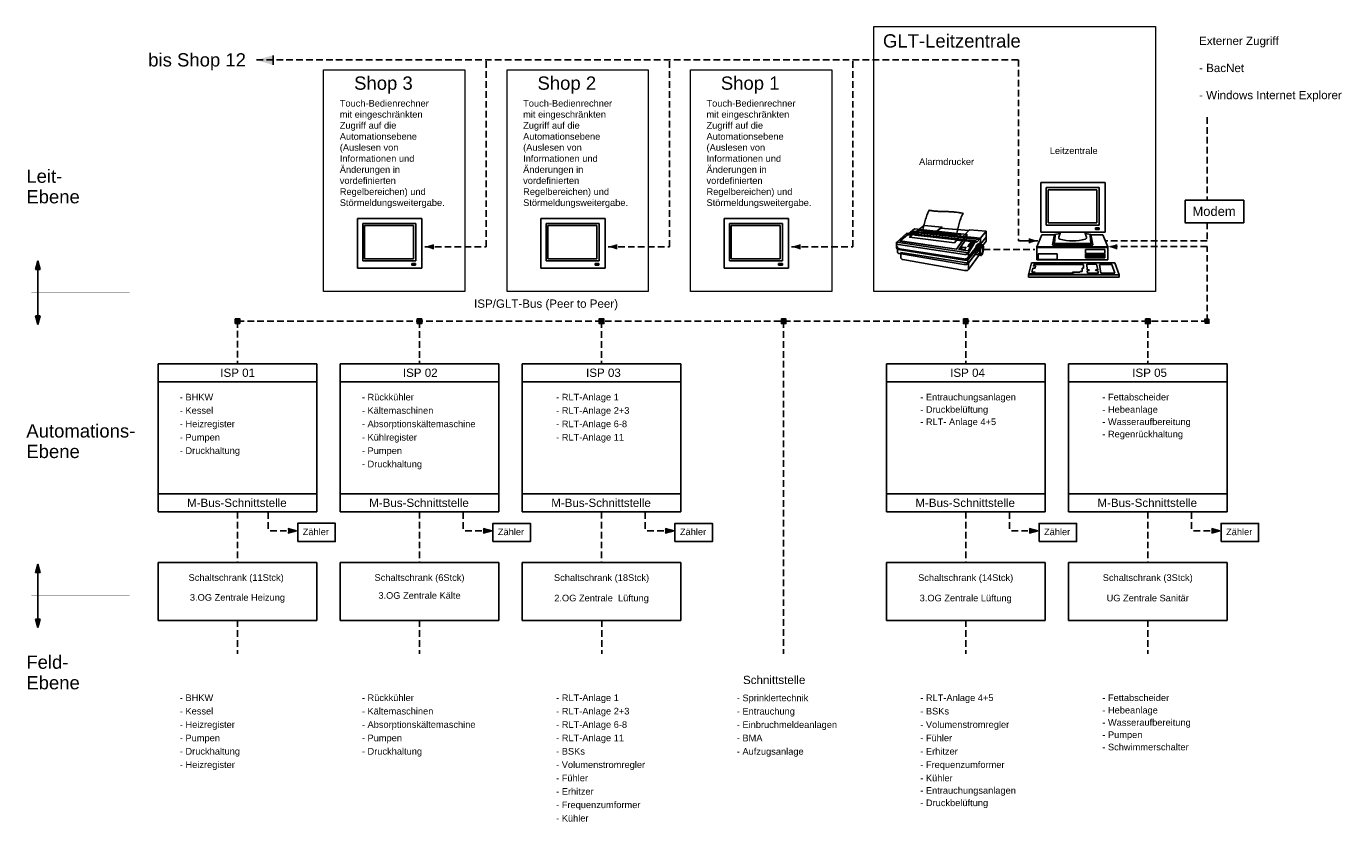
# Model space of a CAD drawing. Header units: millimetres. Extents: x 4117 to 53913, y 4833 to 34855.
import ezdxf
from ezdxf.enums import TextEntityAlignment as Align

# ---------------------------------------------------------------- set-up
doc = ezdxf.new("R2010")
doc.units = ezdxf.units.MM
doc.linetypes.add('STRICHPUNKT', pattern=[1, 0.5, -0.25, 0, -0.25])
doc.linetypes.add('VERDECKT', pattern=[0.375, 0.25, -0.125])
doc.layers.add('BEM', color=7, linetype='Continuous')
doc.layers.add('H__TXT', color=7, linetype='Continuous', lineweight=0)
doc.styles.add('ARIAL', font='arial.ttf', dxfattribs={"height": 10})

# ---------------------------------------------------------------- blocks, each defined once
blk = doc.blocks.new('*X20')
at = {"color": 0, "linetype": 'Continuous'}
for p, q in [((2.301, 5.13), (2.35, 5.179)), ((2.301, 5.132), (2.348, 5.179)), ((2.301, 5.134), (2.346, 5.179)), ((2.301, 5.137), (2.344, 5.179)), ((2.301, 5.139), (2.342, 5.179)), ((2.301, 5.141), (2.339, 5.179)), ((2.301, 5.143), (2.337, 5.179)), ((2.301, 5.146), (2.335, 5.179)), ((2.301, 5.148), (2.333, 5.179)), ((2.301, 5.15), (2.33, 5.179)), ((2.301, 5.152), (2.328, 5.179)), ((2.301, 5.155), (2.326, 5.179)), ((2.301, 5.157), (2.324, 5.179)), ((2.301, 5.159), (2.321, 5.179)), ((2.301, 5.161), (2.319, 5.179)), ((2.301, 5.164), (2.317, 5.179)), ((2.301, 5.166), (2.315, 5.179)), ((2.301, 5.168), (2.312, 5.179)), ((2.301, 5.17), (2.31, 5.179)), ((2.301, 5.173), (2.308, 5.179)), ((2.301, 5.175), (2.306, 5.179)), ((2.301, 5.177), (2.303, 5.179)), ((2.301, 5.179), (2.301, 5.179)), ((2.303, 5.13), (2.35, 5.176)), ((2.305, 5.13), (2.35, 5.174)), ((2.308, 5.13), (2.35, 5.172)), ((2.31, 5.13), (2.35, 5.17)), ((2.312, 5.13), (2.35, 5.167)), ((2.314, 5.13), (2.35, 5.165)), ((2.317, 5.13), (2.35, 5.163)), ((2.319, 5.13), (2.35, 5.161)), ((2.321, 5.13), (2.35, 5.158)), ((2.323, 5.13), (2.35, 5.156)), ((2.326, 5.13), (2.35, 5.154)), ((2.328, 5.13), (2.35, 5.152)), ((2.33, 5.13), (2.35, 5.149)), ((2.332, 5.13), (2.35, 5.147)), ((2.335, 5.13), (2.35, 5.145)), ((2.337, 5.13), (2.35, 5.143)), ((2.339, 5.13), (2.35, 5.14)), ((2.341, 5.13), (2.35, 5.138)), ((2.343, 5.13), (2.35, 5.136)), ((2.346, 5.13), (2.35, 5.134)), ((2.348, 5.13), (2.35, 5.131))]:
    blk.add_line(p, q, dxfattribs=at)
blk = doc.blocks.new('*X19')
at = {"color": 0, "linetype": 'Continuous'}
for p, q in [((2.301, 5.13), (2.35, 5.179)), ((2.301, 5.175), (2.306, 5.179)), ((2.346, 5.13), (2.35, 5.134))]:
    blk.add_line(p, q, dxfattribs=at)
blk = doc.blocks.new('DESKTOP1')
for p, q in [((-13.34, -5.25), (-13.34, 15.81)), ((-13.34, 15.81), (13.99, 15.81)), ((-11.1, 13.7), (11.41, 13.7)), ((-11.1, -2.25), (-11.1, 13.7)), ((-10.28, 12.8), (10.44, 12.8)), ((-10.28, -1.28), (-10.28, 12.8)), ((10.44, 12.8), (10.44, -1.28)), ((11.41, 13.7), (11.41, -2.25)), ((13.99, 15.81), (13.99, -5.25)), ((13.99, -5.25), (-13.34, -5.25)), ((11.41, -2.25), (-11.1, -2.25)), ((10.44, -1.28), (-10.28, -1.28)), ((-5.03, -5.25), (-5.71, -7.38)), ((5.3, -5.25), (5.99, -7.38)), ((9.79, -4.01), (9.79, -3.39)), ((9.79, -3.39), (11.37, -3.39)), ((11.37, -4.01), (9.79, -4.01)), ((11.37, -3.39), (11.37, -4.01)), ((-12.92, -6.28), (-15.09, -11.4)), ((-12.92, -6.28), (-7.6, -6.28)), ((-7.52, -10.04), (-7.91, -10.33)), ((7.8, -10.04), (8.18, -10.33)), ((12.95, -6.28), (7.81, -6.28)), ((12.95, -6.28), (15.12, -11.4)), ((-14.53, -14.35), (-6.45, -14.35)), ((-14.53, -16.76), (-14.53, -14.35)), ((-6.45, -16.76), (-14.53, -16.76)), ((-6.45, -14.35), (-6.45, -16.76)), ((5.57, -14.31), (5.57, -12.62)), ((5.57, -12.62), (13.85, -12.62)), ((13.85, -14.31), (5.57, -14.31)), ((5.57, -16.17), (5.57, -14.48)), ((5.57, -14.48), (13.85, -14.48)), ((13.85, -16.17), (5.57, -16.17)), ((5.83, -15.61), (5.83, -15.05)), ((12.61, -15.96), (12.61, -15.67)), ((12.61, -15.67), (13.48, -15.67)), ((13.48, -15.96), (12.61, -15.96)), ((13.48, -15.67), (13.48, -15.96)), ((13.85, -12.62), (13.85, -14.31)), ((13.85, -14.48), (13.85, -16.17))]:
    blk.add_line(p, q)
at = {"linetype": 'Continuous'}
for p, q in [((-8.36, -10.59), (-7.59, -6.23)), ((-8.12, -10.82), (-8.36, -10.59)), ((8.32, -10.82), (-8.12, -10.82)), ((-7.33, -6.29), (-7.91, -10.33)), ((-7.91, -10.33), (8.18, -10.33)), ((-5.21, -5.73), (-7.59, -6.23)), ((-7.52, -10.04), (-7.33, -6.57)), ((7.8, -10.04), (-7.52, -10.04)), ((-7.33, -6.57), (-7.33, -6.29)), ((5.48, -5.73), (7.8, -6.21)), ((7.6, -6.29), (8.18, -10.33)), ((7.8, -10.04), (7.6, -6.57)), ((7.8, -6.21), (8.64, -10.55)), ((8.64, -10.55), (8.32, -10.82)), ((-15.09, -11.4), (15.12, -11.4)), ((-15.09, -17.02), (-15.09, -11.4)), ((15.12, -11.73), (-15.09, -11.73)), ((8.01, -15.05), (5.83, -15.05)), ((5.83, -15.61), (8.01, -15.61)), ((8.01, -15.05), (8.07, -15.2)), ((8.01, -15.61), (8.07, -15.46)), ((13.48, -15.2), (8.07, -15.2)), ((8.07, -15.46), (13.48, -15.46)), ((13.48, -15.46), (13.48, -15.2)), ((15.12, -11.4), (15.12, -17.02)), ((-17.28, -18.26), (-18.58, -23.37)), ((18.09, -18.26), (-17.28, -18.26)), ((-16.79, -20.56), (-17.18, -22.12)), ((-17.18, -22.12), (-15.82, -22.16)), ((-15.79, -20.5), (-16.79, -20.56)), ((-16.35, -18.87), (-16.41, -19.57)), ((-16.41, -19.57), (-15.65, -19.52)), ((4.81, -18.92), (-16.35, -18.87)), ((-15.82, -22.16), (-15.85, -22.67)), ((-15.65, -19.52), (-15.79, -20.5)), ((15.12, -17.02), (-15.09, -17.02)), ((0.13, -22.22), (3.24, -22.22)), ((0.13, -22.68), (0.13, -22.22)), ((3.24, -22.22), (3.35, -21.84)), ((3.35, -21.84), (4.2, -21.89)), ((4.2, -21.89), (4.2, -20.42)), ((4.2, -20.42), (4.81, -20.42)), ((4.81, -20.42), (4.81, -18.92)), ((6.12, -18.79), (6.33, -21.19)), ((10.33, -18.79), (6.12, -18.79)), ((6.33, -21.19), (7.17, -21.23)), ((7.17, -21.54), (6.33, -21.67)), ((6.33, -21.67), (6.4, -22.65)), ((7.17, -21.23), (7.17, -21.54)), ((9.89, -21.19), (10.85, -21.19)), ((9.98, -21.54), (9.89, -21.19)), ((10.85, -21.54), (9.98, -21.54)), ((10.85, -21.19), (10.33, -18.79)), ((11.14, -22.65), (10.85, -21.54)), ((11.47, -18.87), (12.11, -22.65)), ((16.84, -18.87), (11.47, -18.87)), ((18.07, -22.67), (16.84, -18.87)), ((19.89, -23.37), (18.09, -18.26)), ((-18.58, -23.37), (19.89, -23.37)), ((-18.56, -23.34), (-18.3, -22.82)), ((-18.56, -24.24), (-18.56, -23.34)), ((19.9, -24.24), (-18.56, -24.24)), ((-18.3, -22.82), (19.89, -23.37)), ((-15.85, -22.67), (0.13, -22.68)), ((6.4, -22.65), (11.14, -22.65)), ((12.11, -22.65), (18.07, -22.67)), ((19.89, -23.37), (19.9, -24.24))]:
    blk.add_line(p, q, dxfattribs=at)
for centre, radius, start, end in [((-5.14, -7.56), 0.6, 162.1031, 254.5147), ((0.14, 11.5), 20.38, 254.5147, 285.4853), ((5.42, -7.56), 0.6, 285.4853, 17.8969)]:
    blk.add_arc(centre, radius, start, end)
blk = doc.blocks.new('*X17')
at = {"color": 0}
blk.add_line((21.7, 39.66), (22.88, 40.85), dxfattribs=at)
blk = doc.blocks.new('DRUCK1')
for points in [[(-7.01, 5.38), (-7.01, 5.38), (-6.94, 5.93), (-6.85, 6.47), (-6.74, 7.02), (-6.62, 7.57), (-6.49, 8.12), (-6.35, 8.68), (-6.18, 9.23), (-6.01, 9.79), (-5.83, 10.34), (-5.64, 10.89), (-5.44, 11.44), (-5.24, 11.98), (-5.03, 12.53), (-4.81, 13.06), (-4.59, 13.59), (-4.36, 14.11), (-4.36, 14.11), (-3.91, 14.02), (-3.47, 13.95), (-3.02, 13.88), (-2.58, 13.82), (-2.12, 13.77), (-1.68, 13.72), (-1.23, 13.68), (-0.78, 13.65), (-0.33, 13.63), (0.12, 13.6), (0.57, 13.59), (1.02, 13.57), (1.47, 13.56), (1.92, 13.55), (2.37, 13.54), (2.83, 13.53), (3.28, 13.52), (3.74, 13.51), (4.19, 13.49), (4.64, 13.47), (5.1, 13.45), (5.55, 13.43), (6, 13.4), (6.46, 13.36), (6.91, 13.32), (7.37, 13.27), (7.82, 13.21), (8.28, 13.15), (8.73, 13.07), (9.18, 12.99), (9.64, 12.89), (10.09, 12.79), (10.09, 12.79), (9.82, 12.26), (9.56, 11.73), (9.34, 11.2), (9.12, 10.65), (8.93, 10.11), (8.75, 9.56), (8.58, 9), (8.43, 8.44), (8.28, 7.87), (8.14, 7.3), (8, 6.73), (7.88, 6.15), (7.75, 5.58), (7.61, 5), (7.47, 4.41), (7.34, 3.84), (7.34, 3.84), (6.89, 3.88), (6.44, 3.93), (5.99, 3.98), (5.54, 4.03), (5.1, 4.08), (4.64, 4.13), (4.2, 4.17), (3.75, 4.22), (3.3, 4.28), (2.86, 4.32), (2.4, 4.37), (1.96, 4.42), (1.51, 4.47), (1.06, 4.52), (0.61, 4.57), (0.16, 4.61), (-0.28, 4.66), (-0.73, 4.71), (-1.18, 4.76), (-1.63, 4.81), (-2.08, 4.85), (-2.53, 4.9), (-2.97, 4.95), (-3.42, 5), (-3.87, 5.05), (-4.32, 5.1), (-4.77, 5.14), (-5.21, 5.19), (-5.67, 5.24), (-6.11, 5.29), (-6.56, 5.34), (-7.01, 5.38)], [(-7.01, 5.38), (-6.94, 5.93), (-6.85, 6.47), (-6.74, 7.02), (-6.62, 7.57), (-6.49, 8.12), (-6.35, 8.68), (-6.18, 9.23), (-6.01, 9.79), (-5.83, 10.34), (-5.64, 10.89), (-5.44, 11.44), (-5.24, 11.98), (-5.03, 12.53), (-4.81, 13.06), (-4.59, 13.59), (-4.36, 14.11), (-3.91, 14.02), (-3.47, 13.95), (-3.02, 13.88), (-2.58, 13.82), (-2.12, 13.77), (-1.68, 13.72), (-1.23, 13.68), (-0.78, 13.65), (-0.33, 13.63), (0.12, 13.6), (0.57, 13.59), (1.02, 13.57), (1.47, 13.56), (1.92, 13.55), (2.37, 13.54), (2.83, 13.53), (3.28, 13.52), (3.74, 13.51), (4.19, 13.49), (4.64, 13.47), (5.1, 13.45), (5.55, 13.43), (6, 13.4), (6.46, 13.36), (6.91, 13.32), (7.37, 13.27), (7.82, 13.21), (8.28, 13.15), (8.73, 13.07), (9.18, 12.99), (9.64, 12.89), (10.09, 12.79), (9.82, 12.26), (9.56, 11.73), (9.34, 11.2), (9.12, 10.65), (8.93, 10.11), (8.75, 9.56), (8.58, 9), (8.43, 8.44), (8.28, 7.87), (8.14, 7.3), (8, 6.73), (7.88, 6.15), (7.75, 5.58), (7.61, 5), (7.47, 4.41), (7.34, 3.84), (6.89, 3.88), (6.44, 3.93), (5.99, 3.98), (5.54, 4.03), (5.1, 4.08), (4.64, 4.13), (4.2, 4.17), (3.75, 4.22), (3.3, 4.28), (2.86, 4.32), (2.4, 4.37), (1.96, 4.42), (1.51, 4.47), (1.06, 4.52), (0.61, 4.57), (0.16, 4.61), (-0.28, 4.66), (-0.73, 4.71), (-1.18, 4.76), (-1.63, 4.81), (-2.08, 4.85), (-2.53, 4.9), (-2.97, 4.95), (-3.42, 5), (-3.87, 5.05), (-4.32, 5.1), (-4.77, 5.14), (-5.21, 5.19), (-5.67, 5.24), (-6.11, 5.29), (-6.56, 5.34), (-7.01, 5.38), (-7.01, 5.38)], [(-16.61, 1.08), (7.34, -2.46), (11.75, 3.84), (-10.54, 6.16), (-16.61, 1.08)], [(-16.61, 1.08), (7.34, -2.46), (11.75, 3.84), (-10.54, 6.16), (-16.61, 1.08), (-16.61, 1.08)], [(9.15, 3.84), (6.45, 0.24), (-12.63, 2.62), (-11.68, 3.47), (-8.94, 5.69), (9.15, 3.84)], [(9.15, 3.84), (6.45, 0.24), (-12.63, 2.62), (-11.68, 3.47), (-8.94, 5.69), (9.15, 3.84), (9.15, 3.84)], [(9.15, 3.84), (7.44, 1.59), (-10.2, 3.57), (-8.94, 5.69), (9.15, 3.84)], [(9.15, 3.84), (7.44, 1.59), (-10.2, 3.57), (-8.94, 5.69), (9.15, 3.84), (9.15, 3.84)], [(-6.36, 7.57), (1.16, 6.93), (-2.35, 4.27), (-9.8, 5.05), (-6.36, 7.57)], [(-6.36, 7.57), (1.16, 6.93), (-2.35, 4.27), (-9.8, 5.05), (-6.36, 7.57), (-6.36, 7.57)], [(12.54, 5.45), (0.5, 6.51), (-2.35, 4.27), (9.97, 3), (12.54, 5.45)], [(12.54, 5.45), (0.5, 6.51), (-2.35, 4.27), (9.97, 3), (12.54, 5.45), (12.54, 5.45)], [(12.86, 5.73), (19.89, 5.17), (17.42, 2.22), (9.97, 3), (12.86, 5.73)], [(12.86, 5.73), (19.89, 5.17), (17.42, 2.22), (9.97, 3), (12.86, 5.73), (12.86, 5.73)], [(-17.31, -0.45), (10.64, -4.64), (10.64, -4.64), (10.76, -4.65), (10.88, -4.66), (11.02, -4.66), (11.14, -4.65), (11.27, -4.63), (11.4, -4.61), (11.53, -4.58), (11.65, -4.53), (11.78, -4.49), (11.89, -4.43), (12.01, -4.37), (12.11, -4.3), (12.21, -4.22), (12.3, -4.14), (12.38, -4.05), (12.44, -3.94), (15.44, 1.14), (-13.71, 4.44), (-18.2, 0.45), (-18.2, 0.45), (-18.2, 0.33), (-18.18, 0.19), (-18.14, 0.06), (-18.08, -0.07), (-17.97, -0.19), (-17.81, -0.3), (-17.59, -0.39), (-17.31, -0.45)], [(-17.31, -0.45), (10.64, -4.64), (10.76, -4.65), (10.88, -4.66), (11.02, -4.66), (11.14, -4.65), (11.27, -4.63), (11.4, -4.61), (11.53, -4.58), (11.65, -4.53), (11.78, -4.49), (11.89, -4.43), (12.01, -4.37), (12.11, -4.3), (12.21, -4.22), (12.3, -4.14), (12.38, -4.05), (12.44, -3.94), (15.44, 1.14), (-13.71, 4.44), (-18.2, 0.45), (-18.2, 0.33), (-18.18, 0.19), (-18.14, 0.06), (-18.08, -0.07), (-17.97, -0.19), (-17.81, -0.3), (-17.59, -0.39), (-17.31, -0.45), (-17.31, -0.45)], [(-18.2, 0.45), (-18.2, 0.45), (-18.2, 0.33), (-18.18, 0.19), (-18.14, 0.06), (-18.07, -0.07), (-17.96, -0.19), (-17.8, -0.3), (-17.59, -0.39), (-17.31, -0.45), (10.64, -4.64), (10.64, -4.64), (10.76, -4.65), (10.88, -4.66), (11.02, -4.66), (11.14, -4.65), (11.27, -4.63), (11.4, -4.61), (11.53, -4.58), (11.65, -4.53), (11.78, -4.49), (11.89, -4.43), (12.01, -4.37), (12.11, -4.3), (12.21, -4.22), (12.3, -4.14), (12.38, -4.05), (12.44, -3.94), (12.44, -6.65), (12.44, -6.65), (12.38, -6.74), (12.3, -6.83), (12.21, -6.89), (12.11, -6.95), (12, -7), (11.89, -7.03), (11.77, -7.06), (11.65, -7.08), (11.53, -7.09), (11.4, -7.09), (11.27, -7.08), (11.14, -7.08), (11.01, -7.06), (10.88, -7.05), (10.76, -7.03), (10.64, -7.02), (-17.31, -2.51), (-17.31, -2.51), (-17.58, -2.44), (-17.8, -2.36), (-17.96, -2.25), (-18.06, -2.13), (-18.14, -2), (-18.18, -1.87), (-18.2, -1.73), (-18.2, -1.61), (-18.2, 0.45)], [(-18.2, 0.45), (-18.2, 0.33), (-18.18, 0.19), (-18.14, 0.06), (-18.07, -0.07), (-17.96, -0.19), (-17.8, -0.3), (-17.59, -0.39), (-17.31, -0.45), (10.64, -4.64), (10.76, -4.65), (10.88, -4.66), (11.02, -4.66), (11.14, -4.65), (11.27, -4.63), (11.4, -4.61), (11.53, -4.58), (11.65, -4.53), (11.78, -4.49), (11.89, -4.43), (12.01, -4.37), (12.11, -4.3), (12.21, -4.22), (12.3, -4.14), (12.38, -4.05), (12.44, -3.94), (12.44, -6.65), (12.38, -6.74), (12.3, -6.83), (12.21, -6.89), (12.11, -6.95), (12, -7), (11.89, -7.03), (11.77, -7.06), (11.65, -7.08), (11.53, -7.09), (11.4, -7.09), (11.27, -7.08), (11.14, -7.08), (11.01, -7.06), (10.88, -7.05), (10.76, -7.03), (10.64, -7.02), (-17.31, -2.51), (-17.58, -2.44), (-17.8, -2.36), (-17.96, -2.25), (-18.06, -2.13), (-18.14, -2), (-18.18, -1.87), (-18.2, -1.73), (-18.2, -1.61), (-18.2, 0.45), (-18.2, 0.45)], [(12.3, -4), (-18.05, 0.52)], [(-16.7, 0.98), (7.34, -2.46), (9.78, 1.08), (7.36, 1.35), (6.44, 0.24), (-12.63, 2.62), (-11.68, 3.47), (-13.48, 3.67), (-16.7, 0.98)], [(-16.7, 0.98), (7.34, -2.46), (9.78, 1.08), (7.36, 1.35), (6.44, 0.24), (-12.63, 2.62), (-11.68, 3.47), (-13.48, 3.67), (-16.7, 0.98), (-16.7, 0.98)], [(-13.11, 3.92), (15.88, 0.6), (17.42, 2.22), (-11.42, 5.21), (-13.11, 3.92)], [(-13.11, 3.92), (15.88, 0.6), (17.42, 2.22), (-11.42, 5.21), (-13.11, 3.92), (-13.11, 3.92)], [(-11.84, 4.78), (16.91, 1.69), (17.42, 2.22), (-11.42, 5.21), (-11.84, 4.78)], [(-11.84, 4.78), (16.91, 1.69), (17.42, 2.22), (-11.42, 5.21), (-11.84, 4.78), (-11.84, 4.78)], [(8.31, -2.61), (12.2, -3.14), (14.77, 0.99), (11.13, 1.4), (8.31, -2.61)], [(8.31, -2.61), (12.2, -3.14), (14.77, 0.99), (11.13, 1.4), (8.31, -2.61), (8.31, -2.61)], [(11.15, 1.61), (10.27, 1.74), (11.75, 3.84), (11.76, 2.26), (11.15, 1.61)], [(11.15, 1.61), (10.27, 1.74), (11.75, 3.84), (11.76, 2.26), (11.15, 1.61), (11.15, 1.61)], [(12.17, -5.9), (17.03, 0.13), (17.03, -2.41), (12.17, -8.54), (12.17, -5.9)], [(12.17, -5.9), (17.03, 0.13), (17.03, -2.41), (12.17, -8.54), (12.17, -5.9), (12.17, -5.9)], [(12.44, -3.94), (15.44, 1.14), (15.88, 0.6), (17.42, 2.22), (17.42, -0.46), (12.44, -6.65), (12.44, -3.94)], [(12.44, -3.94), (15.44, 1.14), (15.88, 0.6), (17.42, 2.22), (17.42, -0.46), (12.44, -6.65), (12.44, -3.94), (12.44, -3.94)], [(12.97, 0.19), (13.77, 0.09), (13.92, 0.38), (13.2, 0.48), (12.97, 0.19)], [(12.97, 0.19), (13.77, 0.09), (13.92, 0.38), (13.2, 0.48), (12.97, 0.19), (12.97, 0.19)], [(19.89, 2.64), (19.89, 5.17), (17.42, 2.22), (17.41, -0.44), (19.89, 2.64)], [(19.89, 2.64), (19.89, 5.17), (17.42, 2.22), (17.41, -0.44), (19.89, 2.64), (19.89, 2.64)], [(19.89, 2.64), (19.89, 1.05), (17.42, -2.13), (17.41, -0.44), (19.89, 2.64)], [(19.89, 2.64), (19.89, 1.05), (17.42, -2.13), (17.41, -0.44), (19.89, 2.64), (19.89, 2.64)], [(-17.8, -1.39), (-17.8, -1.39), (-17.79, -1.5), (-17.78, -1.63), (-17.73, -1.76), (-17.67, -1.89), (-17.56, -2.01), (-17.4, -2.11), (-17.19, -2.2), (-16.92, -2.26), (10.39, -6.58), (10.39, -6.58), (10.5, -6.59), (10.62, -6.59), (10.75, -6.59), (10.88, -6.59), (11, -6.57), (11.13, -6.55), (11.26, -6.51), (11.38, -6.47), (11.5, -6.42), (11.62, -6.37), (11.73, -6.31), (11.83, -6.24), (11.93, -6.16), (12.01, -6.08), (12.09, -5.99), (12.15, -5.89), (12.15, -8.54), (12.15, -8.54), (12.09, -8.63), (12.01, -8.71), (11.93, -8.78), (11.83, -8.84), (11.72, -8.88), (11.61, -8.92), (11.5, -8.94), (11.38, -8.96), (11.25, -8.97), (11.12, -8.97), (11, -8.97), (10.87, -8.96), (10.74, -8.95), (10.62, -8.93), (10.5, -8.91), (10.39, -8.89), (-16.92, -4.28), (-16.92, -4.28), (-17.19, -4.21), (-17.4, -4.13), (-17.55, -4.02), (-17.66, -3.9), (-17.73, -3.78), (-17.78, -3.65), (-17.79, -3.52), (-17.8, -3.4), (-17.8, -1.39)], [(-17.8, -1.39), (-17.79, -1.5), (-17.78, -1.63), (-17.73, -1.76), (-17.67, -1.89), (-17.56, -2.01), (-17.4, -2.11), (-17.19, -2.2), (-16.92, -2.26), (10.39, -6.58), (10.5, -6.59), (10.62, -6.59), (10.75, -6.59), (10.88, -6.59), (11, -6.57), (11.13, -6.55), (11.26, -6.51), (11.38, -6.47), (11.5, -6.42), (11.62, -6.37), (11.73, -6.31), (11.83, -6.24), (11.93, -6.16), (12.01, -6.08), (12.09, -5.99), (12.15, -5.89), (12.15, -8.54), (12.09, -8.63), (12.01, -8.71), (11.93, -8.78), (11.83, -8.84), (11.72, -8.88), (11.61, -8.92), (11.5, -8.94), (11.38, -8.96), (11.25, -8.97), (11.12, -8.97), (11, -8.97), (10.87, -8.96), (10.74, -8.95), (10.62, -8.93), (10.5, -8.91), (10.39, -8.89), (-16.92, -4.28), (-17.19, -4.21), (-17.4, -4.13), (-17.55, -4.02), (-17.66, -3.9), (-17.73, -3.78), (-17.78, -3.65), (-17.79, -3.52), (-17.8, -3.4), (-17.8, -1.39), (-17.8, -1.39)], [(-16.28, -3.82), (12.37, -8.3), (12.37, -11.06), (12.37, -11.06), (12.31, -11.15), (12.23, -11.24), (12.15, -11.31), (12.06, -11.37), (11.96, -11.41), (11.85, -11.45), (11.74, -11.48), (11.63, -11.5), (11.51, -11.5), (11.39, -11.51), (11.27, -11.5), (11.15, -11.5), (11.03, -11.48), (10.91, -11.47), (10.79, -11.45), (10.68, -11.44), (-15.45, -6.83), (-15.45, -6.83), (-15.7, -6.77), (-15.91, -6.68), (-16.05, -6.57), (-16.16, -6.44), (-16.22, -6.31), (-16.26, -6.17), (-16.28, -6.05), (-16.28, -5.92), (-16.28, -3.82)], [(-16.28, -3.82), (12.37, -8.3), (12.37, -11.06), (12.31, -11.15), (12.23, -11.24), (12.15, -11.31), (12.06, -11.37), (11.96, -11.41), (11.85, -11.45), (11.74, -11.48), (11.63, -11.5), (11.51, -11.5), (11.39, -11.51), (11.27, -11.5), (11.15, -11.5), (11.03, -11.48), (10.91, -11.47), (10.79, -11.45), (10.68, -11.44), (-15.45, -6.83), (-15.7, -6.77), (-15.91, -6.68), (-16.05, -6.57), (-16.16, -6.44), (-16.22, -6.31), (-16.26, -6.17), (-16.28, -6.05), (-16.28, -5.92), (-16.28, -3.82), (-16.28, -3.82)], [(9.17, -2.37), (10.77, -2.56), (11.3, -1.7), (9.78, -1.5), (9.17, -2.37)], [(9.17, -2.37), (10.77, -2.56), (11.3, -1.7), (9.78, -1.5), (9.17, -2.37), (9.17, -2.37)], [(12.07, -1.25), (12.86, -1.34), (13.02, -1.05), (12.29, -0.95), (12.07, -1.25)], [(12.07, -1.25), (12.86, -1.34), (13.02, -1.05), (12.29, -0.95), (12.07, -1.25), (12.07, -1.25)], [(12.38, -8.3), (17.03, -2), (17.03, -4.65), (12.38, -11.06), (12.38, -8.3)], [(12.38, -8.3), (17.03, -2), (17.03, -4.65), (12.38, -11.06), (12.38, -8.3), (12.38, -8.3)], [(12.52, -0.55), (13.31, -0.64), (13.47, -0.35), (12.74, -0.25), (12.52, -0.55)], [(12.52, -0.55), (13.31, -0.64), (13.47, -0.35), (12.74, -0.25), (12.52, -0.55), (12.52, -0.55)], [(17.57, -5.14), (17.57, -5.14), (17.45, -5.05), (17.35, -4.89), (17.27, -4.67), (17.21, -4.39), (17.18, -4.06), (17.17, -3.7), (17.19, -3.3), (17.23, -2.87), (17.23, -2.87), (17.27, -2.64), (17.31, -2.41), (17.36, -2.19), (17.41, -1.99), (17.47, -1.78), (17.54, -1.6), (17.6, -1.42), (17.67, -1.26), (17.75, -1.11), (17.82, -0.98), (17.9, -0.87), (17.98, -0.77), (18.06, -0.69), (18.13, -0.64), (18.21, -0.6), (18.29, -0.59), (18.29, -0.59), (18.31, -0.59), (18.34, -0.6), (18.36, -0.6), (18.38, -0.61), (16.39, -0.27), (16.39, -0.27), (16.32, -0.28), (16.24, -0.31), (16.15, -0.37), (16.07, -0.44), (15.99, -0.54), (15.91, -0.65), (15.83, -0.78), (15.75, -0.92), (15.68, -1.08), (15.6, -1.25), (15.54, -1.43), (15.47, -1.62), (15.42, -1.82), (15.37, -2.03), (15.33, -2.25), (15.29, -2.47), (15.29, -2.47), (15.24, -2.91), (15.23, -3.32), (15.24, -3.68), (15.27, -4.01), (15.33, -4.28), (15.41, -4.5), (15.51, -4.65), (15.63, -4.74), (17.57, -5.14)], [(17.57, -5.14), (17.45, -5.05), (17.35, -4.89), (17.27, -4.67), (17.21, -4.39), (17.18, -4.06), (17.17, -3.7), (17.19, -3.3), (17.23, -2.87), (17.27, -2.64), (17.31, -2.41), (17.36, -2.19), (17.41, -1.99), (17.47, -1.78), (17.54, -1.6), (17.6, -1.42), (17.67, -1.26), (17.75, -1.11), (17.82, -0.98), (17.9, -0.87), (17.98, -0.77), (18.06, -0.69), (18.13, -0.64), (18.21, -0.6), (18.29, -0.59), (18.31, -0.59), (18.34, -0.6), (18.36, -0.6), (18.38, -0.61), (16.39, -0.27), (16.32, -0.28), (16.24, -0.31), (16.15, -0.37), (16.07, -0.44), (15.99, -0.54), (15.91, -0.65), (15.83, -0.78), (15.75, -0.92), (15.68, -1.08), (15.6, -1.25), (15.54, -1.43), (15.47, -1.62), (15.42, -1.82), (15.37, -2.03), (15.33, -2.25), (15.29, -2.47), (15.24, -2.91), (15.23, -3.32), (15.24, -3.68), (15.27, -4.01), (15.33, -4.28), (15.41, -4.5), (15.51, -4.65), (15.63, -4.74), (17.57, -5.14), (17.57, -5.14)], [(18.28, -0.58), (18.28, -0.58), (18.43, -0.63), (18.55, -0.76), (18.65, -0.97), (18.72, -1.25), (18.77, -1.59), (18.78, -1.98), (18.77, -2.41), (18.72, -2.87), (18.72, -2.87), (18.69, -3.1), (18.65, -3.32), (18.6, -3.55), (18.54, -3.75), (18.48, -3.96), (18.42, -4.14), (18.35, -4.32), (18.28, -4.48), (18.21, -4.62), (18.13, -4.76), (18.06, -4.87), (17.98, -4.97), (17.9, -5.05), (17.82, -5.1), (17.74, -5.14), (17.66, -5.15), (17.66, -5.15), (17.52, -5.1), (17.4, -4.97), (17.3, -4.76), (17.23, -4.48), (17.18, -4.14), (17.16, -3.75), (17.18, -3.32), (17.23, -2.87), (17.23, -2.87), (17.27, -2.63), (17.31, -2.41), (17.36, -2.19), (17.41, -1.98), (17.47, -1.78), (17.53, -1.59), (17.6, -1.41), (17.67, -1.25), (17.74, -1.11), (17.81, -0.97), (17.89, -0.86), (17.97, -0.76), (18.05, -0.69), (18.13, -0.63), (18.21, -0.6), (18.28, -0.58)], [(18.28, -0.58), (18.43, -0.63), (18.55, -0.76), (18.65, -0.97), (18.72, -1.25), (18.77, -1.59), (18.78, -1.98), (18.77, -2.41), (18.72, -2.87), (18.69, -3.1), (18.65, -3.32), (18.6, -3.55), (18.54, -3.75), (18.48, -3.96), (18.42, -4.14), (18.35, -4.32), (18.28, -4.48), (18.21, -4.62), (18.13, -4.76), (18.06, -4.87), (17.98, -4.97), (17.9, -5.05), (17.82, -5.1), (17.74, -5.14), (17.66, -5.15), (17.52, -5.1), (17.4, -4.97), (17.3, -4.76), (17.23, -4.48), (17.18, -4.14), (17.16, -3.75), (17.18, -3.32), (17.23, -2.87), (17.27, -2.63), (17.31, -2.41), (17.36, -2.19), (17.41, -1.98), (17.47, -1.78), (17.53, -1.59), (17.6, -1.41), (17.67, -1.25), (17.74, -1.11), (17.81, -0.97), (17.89, -0.86), (17.97, -0.76), (18.05, -0.69), (18.13, -0.63), (18.21, -0.6), (18.28, -0.58), (18.28, -0.58)], [(18.19, -1.25), (18.19, -1.25), (18.3, -1.28), (18.38, -1.37), (18.45, -1.52), (18.51, -1.72), (18.54, -1.96), (18.55, -2.23), (18.54, -2.53), (18.51, -2.86), (18.51, -2.86), (18.45, -3.18), (18.37, -3.49), (18.29, -3.76), (18.19, -4), (18.09, -4.2), (17.98, -4.35), (17.86, -4.45), (17.75, -4.48), (17.75, -4.48), (17.65, -4.45), (17.56, -4.35), (17.5, -4.2), (17.44, -4), (17.41, -3.76), (17.4, -3.49), (17.41, -3.18), (17.45, -2.86), (17.45, -2.86), (17.5, -2.53), (17.57, -2.23), (17.66, -1.96), (17.75, -1.72), (17.86, -1.52), (17.97, -1.37), (18.08, -1.28), (18.19, -1.25)], [(18.19, -1.25), (18.3, -1.28), (18.38, -1.37), (18.45, -1.52), (18.51, -1.72), (18.54, -1.96), (18.55, -2.23), (18.54, -2.53), (18.51, -2.86), (18.45, -3.18), (18.37, -3.49), (18.29, -3.76), (18.19, -4), (18.09, -4.2), (17.98, -4.35), (17.86, -4.45), (17.75, -4.48), (17.65, -4.45), (17.56, -4.35), (17.5, -4.2), (17.44, -4), (17.41, -3.76), (17.4, -3.49), (17.41, -3.18), (17.45, -2.86), (17.5, -2.53), (17.57, -2.23), (17.66, -1.96), (17.75, -1.72), (17.86, -1.52), (17.97, -1.37), (18.08, -1.28), (18.19, -1.25), (18.19, -1.25)]]:
    blk.add_lwpolyline(points)
blk.add_blockref('*X17', (-5.71, -44.47))

msp = doc.modelspace()

# ---------------------------------------------------------------- linework, layer by layer
for p, q in [((16612, 27604), (19042, 27604)), ((16612, 25732), (16612, 27604)), ((16811, 25998), (16811, 27416)), ((16811, 27416), (18813, 27416)), ((18813, 27416), (18813, 25998)), ((19042, 27604), (19042, 25732)), ((23533, 27604), (25963, 27604)), ((23533, 25732), (23533, 27604)), ((23732, 25998), (23732, 27416)), ((23732, 27416), (25734, 27416)), ((25734, 27416), (25734, 25998)), ((25963, 27604), (25963, 25732)), ((30455, 25732), (30455, 27604)), ((30455, 27604), (32885, 27604)), ((30654, 27416), (32655, 27416)), ((30654, 25998), (30654, 27416)), ((32655, 27416), (32655, 25998)), ((32885, 27604), (32885, 25732)), ((16884, 26085), (16884, 27337)), ((16884, 27337), (18727, 27337)), ((18727, 27337), (18727, 26085)), ((23805, 26085), (23805, 27337)), ((23805, 27337), (25648, 27337)), ((25648, 27337), (25648, 26085)), ((30726, 27337), (32569, 27337)), ((30726, 26085), (30726, 27337)), ((32569, 27337), (32569, 26085)), ((18813, 25998), (16811, 25998)), ((18727, 26085), (16884, 26085)), ((18669, 25897), (18810, 25897)), ((18669, 25842), (18669, 25897)), ((18810, 25897), (18810, 25842)), ((25734, 25998), (23732, 25998)), ((25648, 26085), (23805, 26085)), ((25590, 25897), (25731, 25897)), ((25590, 25842), (25590, 25897)), ((25731, 25897), (25731, 25842)), ((32655, 25998), (30654, 25998)), ((32569, 26085), (30726, 26085)), ((32511, 25842), (32511, 25897)), ((32511, 25897), (32652, 25897)), ((32652, 25897), (32652, 25842)), ((19042, 25732), (16612, 25732)), ((18810, 25842), (18669, 25842)), ((25963, 25732), (23533, 25732)), ((25731, 25842), (25590, 25842)), ((32885, 25732), (30455, 25732)), ((32652, 25842), (32511, 25842))]:
    msp.add_line(p, q)
at = {"layer": 'BEM', "linetype": 'VERDECKT', "ltscale": 1000}
for p, q in [((12804, 33587), (41566, 33587)), ((21468, 26537), (21468, 33587)), ((28389, 26537), (28389, 33587)), ((35311, 26537), (35311, 33587)), ((41566, 33587), (41566, 26759)), ((48685, 31429), (48685, 28294)), ((48682, 27449), (48682, 26759)), ((19156, 26537), (21468, 26537)), ((26077, 26537), (28389, 26537)), ((32998, 26537), (35311, 26537)), ((40244, 26435), (42184, 26435)), ((48682, 26759), (44852, 26759)), ((48682, 26540), (44955, 26540)), ((48682, 23723), (48682, 26540)), ((12084, 23730), (48682, 23724)), ((13240, 16516), (13240, 15811)), ((20606, 16516), (20606, 15811)), ((27478, 16516), (27478, 15811)), ((41222, 16516), (41222, 15811)), ((48094, 16516), (48094, 15811)), ((14316, 15811), (13240, 15811)), ((21682, 15811), (20606, 15811)), ((28554, 15811), (27478, 15811)), ((42298, 15811), (41222, 15811)), ((49170, 15811), (48094, 15811))]:
    msp.add_line(p, q, dxfattribs=at)
at = {"layer": 'BEM', "color": 7, "linetype": 'Continuous'}
for p, q in [((13434, 33760), (13432, 33405)), ((47852, 28294), (50071, 28294)), ((19468, 26624), (19467, 26446)), ((26389, 26624), (26388, 26446)), ((33310, 26624), (33309, 26446)), ((41979, 26672), (41980, 26850)), ((45267, 26624), (45266, 26446)), ((4546, 26000), (4457, 25676)), ((4544, 24801), (4544, 26001)), ((4546, 26000), (4635, 25676)), ((4457, 25677), (4635, 25677)), ((4635, 25677), (4635, 25677)), ((4544, 24801), (4544, 23601)), ((4546, 23602), (4457, 23926)), ((4457, 23925), (4635, 23925)), ((4546, 23602), (4635, 23926)), ((4635, 23925), (4635, 23925)), ((15080, 22114), (9089, 22114)), ((9089, 22114), (9089, 16526)), ((15080, 22114), (15080, 16526)), ((21952, 22114), (15961, 22114)), ((15961, 22114), (15961, 16526)), ((21952, 22114), (21952, 16526)), ((28824, 22114), (22833, 22114)), ((22833, 22114), (22833, 16526)), ((28824, 22114), (28824, 16526)), ((42567, 22114), (36577, 22114)), ((36577, 22114), (36577, 16526)), ((42567, 22114), (42567, 16526)), ((49439, 22114), (43449, 22114)), ((43449, 22114), (43449, 16526)), ((49439, 22114), (49439, 16526)), ((9089, 21441), (15080, 21441)), ((15961, 21441), (21952, 21441)), ((22833, 21441), (28824, 21441)), ((36577, 21441), (42567, 21441)), ((43449, 21441), (49439, 21441)), ((9089, 17212), (15080, 17212)), ((9089, 17212), (15080, 17212)), ((9089, 17212), (15080, 17212)), ((15961, 17212), (21952, 17212)), ((15961, 17212), (21952, 17212)), ((15961, 17212), (21952, 17212)), ((22833, 17212), (28824, 17212)), ((22833, 17212), (28824, 17212)), ((22833, 17212), (28824, 17212)), ((36577, 17212), (42567, 17212)), ((36577, 17212), (42567, 17212)), ((36577, 17212), (42567, 17212)), ((43449, 17212), (49439, 17212)), ((43449, 17212), (49439, 17212)), ((43449, 17212), (49439, 17212)), ((9089, 16526), (15080, 16526)), ((15961, 16526), (21952, 16526)), ((22833, 16526), (28824, 16526)), ((36577, 16526), (42567, 16526)), ((43449, 16526), (49439, 16526)), ((14316, 15811), (13992, 15900)), ((14316, 15816), (13992, 15728)), ((21682, 15811), (21358, 15900)), ((21682, 15816), (21358, 15728)), ((28554, 15811), (28230, 15900)), ((28554, 15816), (28230, 15728)), ((42298, 15811), (41974, 15900)), ((42298, 15816), (41974, 15728)), ((49170, 15811), (48846, 15900)), ((49170, 15816), (48846, 15728)), ((4546, 14555), (4457, 14231)), ((4544, 13356), (4544, 14557)), ((4546, 14555), (4635, 14231)), ((9091, 14611), (15080, 14611)), ((9091, 12431), (9091, 14611)), ((15080, 12431), (15080, 14611)), ((15963, 14611), (21952, 14611)), ((15963, 12431), (15963, 14611)), ((21952, 12431), (21952, 14611)), ((22835, 14611), (28824, 14611)), ((22835, 12431), (22835, 14611)), ((28824, 12431), (28824, 14611)), ((36579, 14611), (42567, 14611)), ((36579, 12431), (36579, 14611)), ((42567, 12431), (42567, 14611)), ((43451, 14611), (49439, 14611)), ((43451, 12431), (43451, 14611)), ((49439, 12431), (49439, 14611)), ((4457, 14232), (4635, 14232)), ((4635, 14232), (4635, 14232)), ((4544, 13356), (4544, 12156)), ((4546, 12157), (4457, 12481)), ((4457, 12481), (4635, 12481)), ((4546, 12157), (4635, 12481)), ((4635, 12481), (4635, 12481)), ((15080, 12431), (9091, 12431)), ((21952, 12431), (15963, 12431)), ((28824, 12431), (22835, 12431)), ((42567, 12431), (36579, 12431)), ((49439, 12431), (43451, 12431))]:
    msp.add_line(p, q, dxfattribs=at)
at = {"layer": 'BEM', "linetype": 'Continuous'}
msp.add_line((42291, 26759), (41566, 26759), dxfattribs=at)
at = {"layer": 'BEM', "color": 7, "linetype": 'VERDECKT', "ltscale": 1000}
for p, q in [((12084, 23730), (12084, 22114)), ((18956, 23723), (18956, 22114)), ((25828, 23723), (25828, 22114)), ((32700, 23723), (32700, 11165)), ((39572, 23723), (39572, 22114)), ((46444, 23723), (46444, 22114)), ((12084, 16526), (12084, 14611)), ((18956, 16526), (18956, 14611)), ((25828, 16526), (25828, 14611)), ((39572, 16526), (39572, 14611)), ((46444, 16526), (46444, 14611)), ((12089, 12431), (12089, 11165)), ((18961, 12431), (18961, 11165)), ((25833, 12431), (25833, 11165)), ((39577, 12431), (39577, 11165)), ((46448, 12431), (46448, 11165))]:
    msp.add_line(p, q, dxfattribs=at)
at = {"layer": 'BEM', "color": 7, "linetype": 'Continuous'}
msp.add_lwpolyline([(47852, 28294), (47852, 27444), (50071, 27444), (50071, 28294)], dxfattribs=at)
at = {"layer": 'BEM', "linetype": 'STRICHPUNKT', "const_width": 12.5}
for points in [[(4303, 24801), (8010, 24801)], [(4303, 13356), (8010, 13356)]]:
    msp.add_lwpolyline(points, dxfattribs=at)
at = {"layer": 'BEM', "color": 7, "linetype": 'Continuous'}
for points in [[(11998, 23816), (11998, 23639), (12171, 23639), (12171, 23816)], [(18870, 23812), (18870, 23635), (19043, 23635), (19043, 23812)], [(25742, 23812), (25742, 23635), (25915, 23635), (25915, 23812)], [(32614, 23812), (32614, 23635), (32787, 23635), (32787, 23812)], [(39486, 23812), (39486, 23635), (39659, 23635), (39659, 23812)], [(46358, 23812), (46358, 23635), (46530, 23635), (46530, 23812)]]:
    msp.add_lwpolyline(points, close=True, dxfattribs=at)
at = {"layer": 'BEM'}
for points in [[(14359, 15408), (15775, 15408), (15775, 16096), (14359, 16096)], [(21725, 15403), (23141, 15403), (23141, 16091), (21725, 16091)], [(28597, 15403), (30013, 15403), (30013, 16091), (28597, 16091)], [(42341, 15403), (43757, 15403), (43757, 16091), (42341, 16091)], [(49213, 15403), (50629, 15403), (50629, 16091), (49213, 16091)]]:
    msp.add_lwpolyline(points, close=True, dxfattribs=at)
at = {"layer": 'BEM', "color": 7, "linetype": 'Continuous'}
for points in [[(13447, 33766), (13444, 33393), (12810, 33587), (12804, 33587)], [(19474, 26627), (19473, 26440), (19156, 26537), (19153, 26537)], [(26396, 26627), (26394, 26440), (26077, 26537), (26074, 26537)], [(33317, 26627), (33315, 26440), (32998, 26537), (32995, 26537)], [(41973, 26669), (41974, 26855), (42291, 26759), (42294, 26759)], [(45273, 26627), (45272, 26440), (44955, 26537), (44952, 26537)], [(4454, 25670), (4640, 25670), (4546, 25988), (4546, 25991)], [(4454, 23932), (4640, 23932), (4546, 23614), (4546, 23611)], [(13987, 15903), (13987, 15717), (14304, 15811), (14307, 15811)], [(21352, 15903), (21352, 15717), (21670, 15811), (21673, 15811)], [(28224, 15903), (28224, 15717), (28542, 15811), (28545, 15811)], [(41968, 15903), (41968, 15717), (42286, 15811), (42289, 15811)], [(48840, 15903), (48840, 15717), (49158, 15811), (49161, 15811)], [(4454, 14226), (4640, 14226), (4546, 14544), (4546, 14546)], [(4454, 12487), (4640, 12487), (4546, 12169), (4546, 12166)]]:
    msp.add_solid(points, dxfattribs=at)
at = {"layer": 'H__TXT'}
for points in [[(46737, 24852), (36102, 24852), (36102, 34855), (46737, 34855)], [(20672, 24852), (15338, 24852), (15338, 33210), (20672, 33210)], [(27593, 24852), (22259, 24852), (22259, 33210), (27593, 33210)], [(34515, 24852), (29180, 24852), (29180, 33210), (34515, 33210)]]:
    msp.add_lwpolyline(points, close=True, dxfattribs=at)

# ---------------------------------------------------------------- block references
at = {"layer": 'BEM', "color": 7, "linetype": 'Continuous'}
for name, p, xscale, yscale, zscale in [('DESKTOP1', (43597, 27549), 88.92425139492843, 88.92425132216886, 88.92425136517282), ('DRUCK1', (38576, 26659), 88.92425139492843, 88.92425132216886, 88.92425136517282), ('*X20', (3813, 5393), 3556.970054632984, 3556.970054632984, 3556.970054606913), ('*X19', (3813, 5393), 3556.970054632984, 3556.970054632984, 3556.970054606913), ('*X20', (10685, 5389), 3556.970054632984, 3556.970054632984, 3556.970054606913), ('*X19', (10685, 5389), 3556.970054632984, 3556.970054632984, 3556.970054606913), ('*X20', (17557, 5389), 3556.970054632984, 3556.970054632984, 3556.970054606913), ('*X19', (17557, 5389), 3556.970054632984, 3556.970054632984, 3556.970054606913), ('*X20', (24429, 5389), 3556.970054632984, 3556.970054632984, 3556.970054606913), ('*X19', (24429, 5389), 3556.970054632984, 3556.970054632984, 3556.970054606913), ('*X20', (31301, 5389), 3556.970054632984, 3556.970054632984, 3556.970054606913), ('*X19', (31301, 5389), 3556.970054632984, 3556.970054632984, 3556.970054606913), ('*X20', (38173, 5389), 3556.970054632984, 3556.970054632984, 3556.970054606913), ('*X19', (38173, 5389), 3556.970054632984, 3556.970054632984, 3556.970054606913), ('*X20', (40409, 5389), 3556.970054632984, 3556.970054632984, 3556.970054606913)]:
    msp.add_blockref(name, p, dxfattribs=dict(at, xscale=xscale, yscale=yscale, zscale=zscale))

# ---------------------------------------------------------------- texts
at = {"layer": 'BEM', "color": 7, "linetype": 'Continuous', "style": 'ARIAL'}
for s, height, p in [('GLT-Leitzentrale', 500, (36449, 34057)), ('Externer Zugriff', 312.5, (48383, 34154)), ('bis Shop 12', 500, (8717, 33341)), ('- BacNet', 312.5, (48383, 33129)), ('Shop 3', 500, (16487, 32463)), ('Shop 2', 500, (23409, 32463)), ('Shop 1', 500, (30330, 32463)), ('- Windows Internet Explorer', 312.5, (48383, 32106)), ('Alarmdrucker', 250, (37813, 29623)), ('Leitzentrale', 250, (42746, 30037)), ('Modem', 350, (48132, 27699)), ('ISP/GLT-Bus (Peer to Peer)', 312.5, (21016, 24232)), ('ISP 01', 312.5, (11438, 21623)), ('ISP 02', 312.5, (18329, 21623)), ('ISP 03', 312.5, (25244, 21623)), ('ISP 04', 312.5, (38988, 21623)), ('ISP 05', 312.5, (45860, 21623)), ('- BHKW', 250, (9909, 20734)), ('- Rückkühler', 250, (16781, 20734)), ('- RLT-Anlage 1', 250, (24113, 20734)), ('- Entrauchungsanlagen', 250, (37857, 20734)), ('- Fettabscheider', 250, (44729, 20734)), ('- Kessel', 250, (9909, 20229)), ('- Kältemaschinen', 250, (16781, 20229)), ('- RLT-Anlage 2+3', 250, (24113, 20229)), ('- Druckbelüftung', 250, (37857, 20267)), ('- Hebeanlage', 250, (44729, 20267)), ('- Heizregister', 250, (9909, 19723)), ('- Absorptionskältemaschine', 250, (16781, 19724)), ('- RLT-Anlage 6-8', 250, (24113, 19724)), ('- RLT- Anlage 4+5', 250, (37857, 19803)), ('- Wasseraufbereitung', 250, (44729, 19803)), ('- Pumpen', 250, (9909, 19217)), ('- Kühlregister', 250, (16781, 19217)), ('- RLT-Anlage 11', 250, (24113, 19219)), ('- Regenrückhaltung', 250, (44729, 19338)), ('- Druckhaltung', 250, (9909, 18715)), ('- Pumpen', 250, (16781, 18711)), ('- Druckhaltung', 250, (16781, 18209)), ('M-Bus-Schnittstelle', 312.5, (10182, 16713)), ('M-Bus-Schnittstelle', 312.5, (17057, 16713)), ('M-Bus-Schnittstelle', 312.5, (23928, 16713)), ('M-Bus-Schnittstelle', 312.5, (37672, 16713)), ('M-Bus-Schnittstelle', 312.5, (44544, 16713)), ('Zähler', 250, (14548, 15648)), ('Zähler', 250, (21914, 15648)), ('Zähler', 250, (28786, 15648)), ('Zähler', 250, (42529, 15648)), ('Zähler', 250, (49401, 15648)), ('Schnittstelle', 312.5, (31167, 10027)), ('- BHKW', 250, (9909, 9384)), ('- Rückkühler', 250, (16781, 9384)), ('- RLT-Anlage 1', 250, (24113, 9384)), ('- Sprinklertechnik', 250, (30932, 9379)), ('- RLT-Anlage 4+5', 250, (37857, 9384)), ('- Fettabscheider', 250, (44729, 9384)), ('- Kessel', 250, (9909, 8878)), ('- Kältemaschinen', 250, (16781, 8878)), ('- RLT-Anlage 2+3', 250, (24113, 8878)), ('- Entrauchung', 250, (30932, 8874)), ('- BSKs', 250, (37857, 8878)), ('- Hebeanlage', 250, (44729, 8916)), ('- Heizregister', 250, (9909, 8372)), ('- Absorptionskältemaschine', 250, (16781, 8373)), ('- RLT-Anlage 6-8', 250, (24113, 8373)), ('- Einbruchmeldeanlagen', 250, (30932, 8369)), ('- Volumenstromregler', 250, (37857, 8373)), ('- Wasseraufbereitung', 250, (44729, 8452)), ('- Pumpen', 250, (9909, 7866)), ('- Pumpen', 250, (16781, 7865)), ('- RLT-Anlage 11', 250, (24113, 7868)), ('- BMA', 250, (30932, 7864)), ('- Fühler', 250, (37857, 7868)), ('- Pumpen', 250, (44729, 7988)), ('- Druckhaltung', 250, (9909, 7364)), ('- Druckhaltung', 250, (16781, 7363)), ('- BSKs', 250, (24113, 7363)), ('- Aufzugsanlage', 250, (30932, 7359)), ('- Erhitzer', 250, (37857, 7363)), ('- Schwimmerschalter', 250, (44729, 7523)), ('- Heizregister', 250, (9909, 6858)), ('- Volumenstromregler', 250, (24113, 6858)), ('- Frequenzumformer', 250, (37857, 6858)), ('- Fühler', 250, (24113, 6353)), ('- Kühler', 250, (37857, 6353)), ('- Erhitzer', 250, (24113, 5848)), ('- Entrauchungsanlagen', 250, (37857, 5886)), ('- Frequenzumformer', 250, (24113, 5342)), ('- Druckbelüftung', 250, (37857, 5418)), ('- Kühler', 250, (24113, 4837))]:
    msp.add_text(s, height=height, dxfattribs=at).set_placement(p)
at = {"layer": 'BEM', "color": 4, "linetype": 'Continuous', "style": 'ARIAL'}
for s, p in [('Leit-', (4115, 28950)), ('Ebene', (4115, 28174)), ('Automations-', (4115, 19334)), ('Ebene', (4115, 18558)), ('Feld-', (4115, 10604)), ('Ebene', (4115, 9827))]:
    msp.add_text(s, height=500, dxfattribs=at).set_placement(p)
at = {"layer": 'BEM', "color": 7, "linetype": 'Continuous', "style": 'ARIAL'}
for s, p in [('Schaltschrank (11Stck) ', (12084, 13923)), ('Schaltschrank (6Stck)', (18956, 13923)), ('Schaltschrank (18Stck)', (25828, 13919)), ('Schaltschrank (14Stck)', (39572, 13919)), ('Schaltschrank (3Stck)', (46444, 13919)), ('3.OG Zentrale Kälte', (18956, 13245)), ('3.OG Zentrale Heizung', (12084, 13172)), ('2.OG Zentrale  Lüftung', (25828, 13148)), ('3.OG Zentrale Lüftung', (39572, 13148)), ('UG Zentrale Sanitär', (46444, 13148))]:
    msp.add_text(s, height=250, dxfattribs=at).set_placement(p, align=Align.CENTER)
at = {"layer": 'BEM', "char_height": 250, "width": 3625.8, "attachment_point": 1, "style": 'ARIAL'}
for insert in [(15947, 32076), (22868, 32076), (29789, 32076)]:
    msp.add_mtext('Touch-Bedienrechner mit eingeschränkten Zugriff auf die Automationsebene (Auslesen von Informationen und Änderungen in vordefinierten Regelbereichen) und Störmeldungsweitergabe.', dxfattribs=dict(at, insert=insert))

doc.saveas('drawing.dxf')
